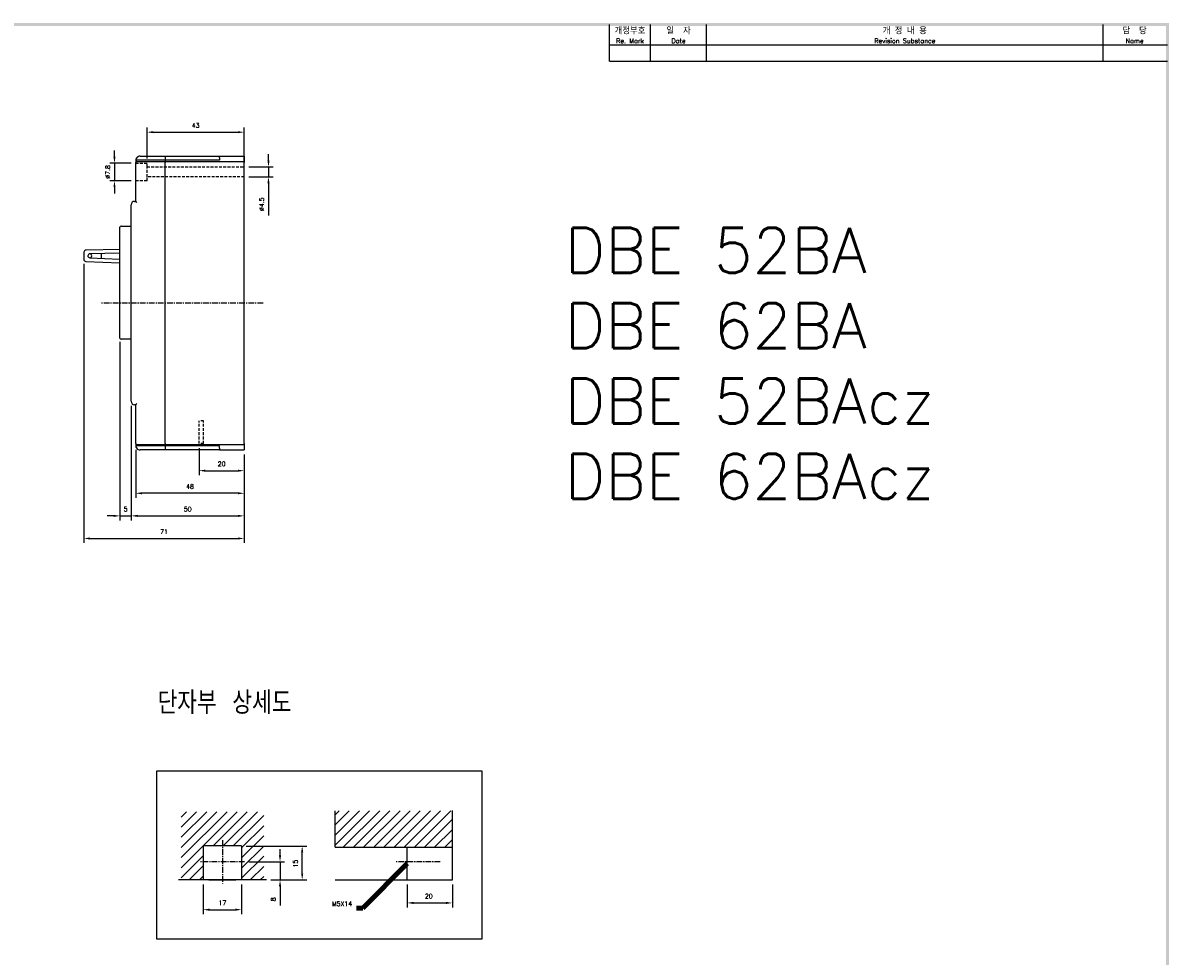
# Model space of a CAD drawing. Extents: x -28 to 1048, y -170 to 585.
# Tile 4 of 4: x 536 to 1044, y 168 to 580. Entities that reach past the tile are written whole.
import ezdxf

# ---------------------------------------------------------------- set-up
doc = ezdxf.new("R2010")
doc.units = 0
doc.header["$MEASUREMENT"] = 0
doc.linetypes.add('CENTER', pattern=[2, 1.25, -0.25, 0.25, -0.25])
doc.linetypes.add('HIDDEN', pattern=[0.375, 0.25, -0.125])
doc.layers.get('0').update_dxf_attribs({"linetype": 'CONTINUOUS'})
for name, color, linetype in [('cen', 1, 'CENTER'), ('di', 3, 'CONTINUOUS'), ('DIM', 3, 'CONTINUOUS'), ('dimtaxt', 3, 'CONTINUOUS'), ('dwg', 7, 'CONTINUOUS'), ('hi', 5, 'HIDDEN'), ('text', 3, 'CONTINUOUS')]:
    doc.layers.add(name, color=color, linetype=linetype)
doc.styles.add('KIM', font='ROMANS.shx', dxfattribs={"height": 5, "bigfont": 'GSG1.shx'})
doc.styles.get("Standard").update_dxf_attribs({"font": 'romans.shx', "height": 2, "bigfont": 'hgs.shx'})
doc.dimstyles.get("Standard").update_dxf_attribs({"dimscale": 0, "dimtxt": 2, "dimasz": 2, "dimexe": 0.5, "dimexo": 0.5, "dimgap": 1, "dimtad": 1, "dimdsep": 46, "dimtxsty": 'Standard', "dimcen": 0, "dimclrd": 3, "dimclre": 3, "dimclrt": 3, "dimadec": 0, "dimazin": 2, "dimtp": 0.1, "dimtm": 0.1, "dimtfac": 1, "dimtmove": 0, "dimatfit": 3, "dimfxl": 0, "dimtolj": 1, "dimarcsym": 0})
doc.dimstyles.new('STANDARD$0', dxfattribs={"dimtxt": 5, "dimasz": 5, "dimexe": 1, "dimexo": 2, "dimgap": 2, "dimtad": 1, "dimdec": 4, "dimzin": 12, "dimdsep": 46, "dimtxsty": 'KIM', "dimcen": -1, "dimdle": 0.1, "dimadec": 0, "dimazin": 0, "dimtfac": 1, "dimtdec": 4, "dimtmove": 0, "dimatfit": 3, "dimfxl": 0, "dimtolj": 1, "dimtzin": 0, "dimarcsym": 0})

# ---------------------------------------------------------------- blocks, each defined once
blk = doc.blocks.new('*D251')
at = {"layer": 'di'}
for p, q in [((650.28, 212.04), (650.28, 214.84)), ((636.51, 209.24), (652.28, 209.24)), ((650.28, 209.24), (650.28, 201.24)), ((646.25, 201.24), (652.28, 201.24)), ((650.28, 198.44), (650.28, 189.97))]:
    blk.add_line(p, q, dxfattribs=at)
for points in [[(649.81, 212.04), (650.74, 212.04), (650.28, 209.24)], [(649.81, 198.44), (650.74, 198.44), (650.28, 201.24)]]:
    blk.add_solid(points, dxfattribs=at)
at = {"layer": 'di', "insert": (647.28, 192.64), "char_height": 2, "attachment_point": 5, "rotation": 90}
blk.add_mtext('\\A1;8', dxfattribs=at)
blk = doc.blocks.new('*D229')
at = {"layer": 'di'}
for p, q in [((635.26, 216.24), (662.08, 216.24)), ((660.08, 204.04), (660.08, 213.44)), ((646.75, 201.24), (662.08, 201.24))]:
    blk.add_line(p, q, dxfattribs=at)
for points in [[(659.61, 213.44), (660.54, 213.44), (660.08, 216.24)], [(659.61, 204.04), (660.54, 204.04), (660.08, 201.24)]]:
    blk.add_solid(points, dxfattribs=at)
at = {"layer": 'di', "insert": (657.08, 208.42), "char_height": 2, "attachment_point": 5, "rotation": 90}
blk.add_mtext('\\A1;15', dxfattribs=at)
blk = doc.blocks.new('*D252')
at = {"layer": 'di'}
for p, q in [((706.54, 199.24), (706.54, 189.05)), ((726.54, 199.24), (726.54, 189.05)), ((709.34, 191.05), (723.74, 191.05))]:
    blk.add_line(p, q, dxfattribs=at)
for points in [[(709.34, 191.52), (709.34, 190.59), (706.54, 191.05)], [(723.74, 191.52), (723.74, 190.59), (726.54, 191.05)]]:
    blk.add_solid(points, dxfattribs=at)
at = {"layer": 'di', "insert": (716.11, 194.05), "char_height": 2, "attachment_point": 5}
blk.add_mtext('\\A1;20', dxfattribs=at)
blk = doc.blocks.new('*D234')
at = {"layer": 'di'}
for p, q in [((586.42, 391.51), (586.42, 370.32)), ((634.42, 389.51), (634.42, 370.32)), ((631.62, 372.32), (589.22, 372.32))]:
    blk.add_line(p, q, dxfattribs=at)
for points in [[(589.22, 372.79), (589.22, 371.85), (586.42, 372.32)], [(631.62, 372.79), (631.62, 371.85), (634.42, 372.32)]]:
    blk.add_solid(points, dxfattribs=at)
at = {"layer": 'di', "insert": (610.42, 375.32), "char_height": 2, "attachment_point": 5}
blk.add_mtext('\\A1;48', dxfattribs=at)
blk = doc.blocks.new('*D235')
at = {"layer": 'di'}
for p, q in [((614.42, 392.31), (614.42, 380.32)), ((634.42, 389.51), (634.42, 380.32)), ((617.22, 382.32), (631.62, 382.32))]:
    blk.add_line(p, q, dxfattribs=at)
for points in [[(617.22, 382.79), (617.22, 381.85), (614.42, 382.32)], [(631.62, 382.79), (631.62, 381.85), (634.42, 382.32)]]:
    blk.add_solid(points, dxfattribs=at)
at = {"layer": 'di', "insert": (624.42, 385.32), "char_height": 2, "attachment_point": 5}
blk.add_mtext('\\A1;20', dxfattribs=at)
blk = doc.blocks.new('*D236')
at = {"layer": 'di'}
for p, q in [((584.42, 411.01), (584.42, 360.32)), ((634.42, 389.51), (634.42, 360.32)), ((587.22, 362.32), (631.62, 362.32))]:
    blk.add_line(p, q, dxfattribs=at)
for points in [[(587.22, 362.79), (587.22, 361.85), (584.42, 362.32)], [(631.62, 362.79), (631.62, 361.85), (634.42, 362.32)]]:
    blk.add_solid(points, dxfattribs=at)
at = {"layer": 'di', "insert": (609.42, 365.32), "char_height": 2, "attachment_point": 5}
blk.add_mtext('\\A1;50', dxfattribs=at)
blk = doc.blocks.new('*D237')
at = {"layer": 'di'}
for p, q in [((579.42, 439.31), (579.42, 360.32)), ((584.42, 411.01), (584.42, 360.32)), ((576.62, 362.32), (573.82, 362.32)), ((579.42, 362.32), (584.42, 362.32)), ((587.22, 362.32), (590.02, 362.32))]:
    blk.add_line(p, q, dxfattribs=at)
for points in [[(576.62, 362.79), (576.62, 361.85), (579.42, 362.32)], [(587.22, 362.79), (587.22, 361.85), (584.42, 362.32)]]:
    blk.add_solid(points, dxfattribs=at)
at = {"layer": 'di', "insert": (581.92, 365.32), "char_height": 2, "attachment_point": 5}
blk.add_mtext('\\A1;5', dxfattribs=at)
blk = doc.blocks.new('*D238')
at = {"layer": 'di'}
for p, q in [((563.4, 473.91), (563.4, 350.32)), ((634.42, 389.51), (634.42, 350.32)), ((566.2, 352.32), (631.62, 352.32))]:
    blk.add_line(p, q, dxfattribs=at)
for points in [[(566.2, 352.79), (566.2, 351.85), (563.4, 352.32)], [(631.62, 352.79), (631.62, 351.85), (634.42, 352.32)]]:
    blk.add_solid(points, dxfattribs=at)
at = {"layer": 'di', "insert": (598.91, 355.32), "char_height": 2, "attachment_point": 5}
blk.add_mtext('\\A1;71', dxfattribs=at)
blk = doc.blocks.new('*D239')
at = {"layer": 'di'}
for p, q in [((616.26, 199.24), (616.26, 186.06)), ((633.26, 199.24), (633.26, 186.06)), ((619.06, 188.06), (630.46, 188.06))]:
    blk.add_line(p, q, dxfattribs=at)
for points in [[(619.06, 188.53), (619.06, 187.6), (616.26, 188.06)], [(630.46, 188.53), (630.46, 187.6), (633.26, 188.06)]]:
    blk.add_solid(points, dxfattribs=at)
at = {"layer": 'di', "insert": (624.76, 191.06), "char_height": 2, "attachment_point": 5}
blk.add_mtext('\\A1;17', dxfattribs=at)
blk = doc.blocks.new('*D247')
at = {"layer": 'di'}
for p, q in [((591.42, 520.41), (591.42, 534.11)), ((634.42, 518.71), (634.42, 534.11)), ((594.22, 532.11), (631.62, 532.11))]:
    blk.add_line(p, q, dxfattribs=at)
for points in [[(594.22, 532.57), (594.22, 531.64), (591.42, 532.11)], [(631.62, 532.57), (631.62, 531.64), (634.42, 532.11)]]:
    blk.add_solid(points, dxfattribs=at)
at = {"layer": 'di', "insert": (612.92, 535.11), "char_height": 2, "attachment_point": 5}
blk.add_mtext('\\A1;43', dxfattribs=at)
blk = doc.blocks.new('*D248')
at = {"layer": 'di'}
for p, q in [((577.01, 521.21), (577.01, 524.01)), ((584.42, 518.41), (575.01, 518.41)), ((577.01, 518.41), (577.01, 510.61)), ((584.42, 510.61), (575.01, 510.61)), ((577.01, 507.81), (577.01, 505.01))]:
    blk.add_line(p, q, dxfattribs=at)
for points in [[(576.54, 521.21), (577.47, 521.21), (577.01, 518.41)], [(576.54, 507.81), (577.47, 507.81), (577.01, 510.61)]]:
    blk.add_solid(points, dxfattribs=at)
at = {"layer": 'di', "insert": (574.01, 514.51), "char_height": 2, "attachment_point": 5, "rotation": 90}
blk.add_mtext('\\A1;%%C7.8', dxfattribs=at)
blk = doc.blocks.new('*D249')
at = {"layer": 'di'}
for p, q in [((645.16, 519.51), (645.16, 522.31)), ((636.42, 516.71), (647.16, 516.71)), ((645.16, 516.71), (645.16, 512.31)), ((636.42, 512.31), (647.16, 512.31)), ((645.16, 509.51), (645.16, 495.21))]:
    blk.add_line(p, q, dxfattribs=at)
for points in [[(644.69, 519.51), (645.63, 519.51), (645.16, 516.71)], [(644.69, 509.51), (645.63, 509.51), (645.16, 512.31)]]:
    blk.add_solid(points, dxfattribs=at)
at = {"layer": 'di', "insert": (642.16, 500.21), "char_height": 2, "attachment_point": 5, "rotation": 90}
blk.add_mtext('\\A1;%%C4.5', dxfattribs=at)

msp = doc.modelspace()

# ---------------------------------------------------------------- hatches: boundary and pattern name
at = {"layer": 'di'}
h = msp.add_hatch(dxfattribs=at)
h.set_pattern_fill('ANSI31', color=256, style=0)
h.set_pattern_definition([(45, (-324.0837, -50.244), (-2.245064, 2.245064), [])])
h.paths.add_polyline_path([(726.537, 231.856), (674.663, 231.856), (674.663, 215.741), (726.537, 215.741)])

# ---------------------------------------------------------------- linework, layer by layer
for p, q in [((586.419, 519.507), (586.419, 518.707)), ((586.419, 501.507), (586.419, 518.707)), ((599.419, 519.707), (586.75, 519.707)), ((586.919, 519.207), (599.419, 519.207)), ((588.419, 521.507), (599.419, 521.507)), ((599.419, 521.507), (599.419, 521.085)), ((599.419, 521.507), (623.419, 521.507)), ((599.419, 521.085), (599.419, 519.707)), ((599.419, 520.804), (599.419, 519.707)), ((599.419, 519.707), (599.419, 519.207)), ((623.419, 519.707), (599.419, 519.707)), ((599.419, 519.207), (599.419, 518.707)), ((599.419, 519.207), (634.419, 519.207)), ((599.419, 394.307), (599.419, 518.707)), ((623.419, 520.804), (623.419, 521.507)), ((623.419, 521.507), (634.419, 521.507)), ((623.419, 520.804), (623.419, 519.707)), ((634.419, 521.507), (634.419, 519.207)), ((634.419, 519.207), (634.419, 518.707)), ((634.419, 394.307), (634.419, 518.707)), ((584.419, 413.007), (584.419, 500.007)), ((585.919, 501.507), (586.419, 501.507)), ((579.419, 489.707), (579.419, 490.007)), ((579.419, 441.307), (579.419, 489.707)), ((579.919, 490.507), (584.419, 490.507)), ((563.444, 478.965), (563.4, 475.908)), ((579.419, 480.177), (564.428, 479.951)), ((579.419, 478.572), (566.103, 478.298)), ((571.136, 478.401), (571.106, 476.251)), ((564.356, 474.894), (579.419, 474.235)), ((566.077, 476.499), (579.419, 475.842)), ((579.419, 441.007), (579.419, 441.307)), ((584.419, 440.507), (579.919, 440.507)), ((586.419, 411.507), (585.919, 411.507)), ((586.419, 394.307), (586.419, 411.507)), ((586.419, 394.307), (586.419, 393.507)), ((599.419, 393.307), (586.75, 393.307)), ((599.419, 393.807), (586.919, 393.807)), ((599.419, 391.507), (588.419, 391.507)), ((599.419, 394.307), (599.419, 393.807)), ((599.419, 393.807), (599.419, 393.307)), ((634.419, 393.807), (599.419, 393.807)), ((599.419, 393.307), (599.419, 391.929)), ((623.419, 393.307), (599.419, 393.307)), ((599.419, 393.307), (599.419, 392.21)), ((599.419, 391.929), (599.419, 391.507)), ((623.419, 391.507), (599.419, 391.507)), ((623.419, 392.21), (623.419, 393.307)), ((623.419, 392.21), (623.419, 391.507)), ((623.419, 391.507), (634.419, 391.507)), ((634.419, 394.307), (634.419, 393.807)), ((634.419, 393.807), (634.419, 391.507))]:
    msp.add_line(p, q)
at = {"flags": 128}
for points in [[(586.419, 501.507), (586.429, 501.498), (586.457, 501.469), (586.504, 501.423), (586.566, 501.361), (586.642, 501.285), (586.728, 501.198), (586.822, 501.105), (586.919, 501.007)], [(586.419, 411.507), (586.429, 411.517), (586.457, 411.545), (586.504, 411.591), (586.566, 411.654), (586.642, 411.729), (586.728, 411.816), (586.822, 411.91), (586.919, 412.007)]]:
    msp.add_lwpolyline(points, dxfattribs=at)
for centre, radius, start, end in [((588.419, 519.507), 2, 146.48499, 180), ((586.919, 518.707), 0.5, 90, 180), ((588.419, 519.507), 2, 90, 146.48499), ((585.919, 500.007), 1.5, 90, 180), ((579.919, 490.007), 0.5, 90, 180), ((564.443, 478.951), 1, 90.86405, 179.17936), ((566.121, 477.398), 0.9, 91.1797, 267.17903), ((566.121, 477.398), 0.9, 267.17903, 91.1797), ((564.4, 475.893), 1, 179.17936, 267.49468), ((579.919, 441.007), 0.5, 180, 270), ((585.919, 413.007), 1.5, 180, 270), ((586.919, 394.307), 0.5, 180, 270), ((588.419, 393.507), 2, 180, 213.51501), ((588.419, 393.507), 2, 213.51501, 270)]:
    msp.add_arc(centre, radius, start, end)
for points, knots in [([(586.75, 519.707), (586.736, 519.708), (586.709, 519.711), (586.666, 519.736), (586.621, 519.787), (586.575, 519.892), (586.555, 520.085), (586.602, 520.347), (586.701, 520.522), (586.752, 520.611)], [0, 0, 0, 0, 0.040267, 0.0804511, 0.1399635, 0.2375155, 0.4121824, 0.7002159, 1, 1, 1, 1]), ([(586.752, 392.403), (586.688, 392.52), (586.586, 392.708), (586.557, 392.972), (586.579, 393.13), (586.619, 393.223), (586.66, 393.273), (586.704, 393.302), (586.735, 393.305), (586.75, 393.307)], [0, 0, 0, 0, 0.387354, 0.61907, 0.7644386, 0.8511352, 0.911015, 0.9554551, 1, 1, 1, 1])]:
    msp.add_open_spline(points, degree=3, knots=knots)
at = {"layer": 'cen', "ltscale": 2}
for p, q in [((642.76, 456.507), (570.76, 456.507)), ((624.763, 218.837), (624.763, 199.646)), ((634.509, 209.241), (615.017, 209.241)), ((721.156, 209.241), (701.664, 209.241))]:
    msp.add_line(p, q, dxfattribs=at)
at = {"layer": 'di'}
for p, q in [((606.49, 229.063), (608.845, 231.418)), ((606.49, 224.573), (613.336, 231.418)), ((606.49, 220.083), (617.826, 231.418)), ((606.49, 215.593), (622.316, 231.418)), ((606.49, 211.103), (626.806, 231.418)), ((606.49, 206.613), (631.296, 231.418)), ((620.609, 216.241), (635.786, 231.418)), ((625.099, 216.241), (640.276, 231.418)), ((629.589, 216.241), (643.035, 229.687)), ((633.263, 215.424), (643.035, 225.197)), ((633.263, 210.934), (643.035, 220.706)), ((633.263, 206.444), (643.035, 216.216)), ((606.49, 202.123), (616.263, 211.895)), ((633.263, 201.954), (643.035, 211.726)), ((610.099, 201.241), (616.263, 207.405)), ((614.589, 201.241), (616.263, 202.915)), ((637.04, 201.241), (643.035, 207.236)), ((641.53, 201.241), (643.035, 202.746))]:
    msp.add_line(p, q, dxfattribs=at)
msp.add_lwpolyline([(595.702, 249.433), (739.528, 249.433), (739.528, 175.04), (595.702, 175.04)], close=True, dxfattribs=at)
at = {"layer": 'dimtaxt'}
for p, q in [((814.273, 563.553), (814.273, 579.803)), ((838.973, 563.553), (838.973, 579.803)), ((1014.531, 563.553), (1014.531, 579.803)), ((796.073, 570.703), (1043.073, 570.703)), ((796.073, 563.553), (1043.073, 563.553))]:
    msp.add_line(p, q, dxfattribs=at)
at = {"layer": 'dwg', "color": 7}
for p, q in [((674.663, 215.741), (674.663, 231.856)), ((726.537, 201.241), (726.537, 231.938)), ((633.263, 216.241), (616.263, 216.241)), ((616.263, 216.241), (616.263, 201.241)), ((633.263, 216.241), (633.263, 201.241)), ((674.663, 215.741), (726.537, 215.741)), ((706.537, 201.241), (706.537, 215.741)), ((644.255, 201.241), (605.271, 201.241)), ((618.763, 201.241), (630.763, 201.241)), ((674.663, 201.241), (726.537, 201.241))]:
    msp.add_line(p, q, dxfattribs=at)
at = {"layer": 'dwg'}
for points in [[(-17.077, 580.453), (-15.777, 579.153), (1043.723, 580.453), (1042.423, 579.153)], [(1043.723, 580.453), (1042.423, 579.153), (1043.723, -165.747), (1042.423, -164.447)]]:
    msp.add_trace(points, dxfattribs=at)
at = {"layer": 'hi', "linetype": 'HIDDEN', "ltscale": 5}
for p, q in [((586.419, 518.407), (591.419, 518.407)), ((591.419, 516.757), (591.419, 518.407)), ((591.419, 512.257), (591.419, 516.757)), ((591.419, 516.707), (634.419, 516.707)), ((591.419, 510.607), (586.419, 510.607)), ((634.419, 512.307), (591.419, 512.307)), ((591.419, 510.607), (591.419, 512.257)), ((614.419, 394.307), (614.419, 404.307)), ((616.419, 404.307), (614.419, 404.307)), ((616.419, 394.307), (616.419, 404.307)), ((616.419, 394.307), (614.419, 394.307))]:
    msp.add_line(p, q, dxfattribs=at)
at = {"layer": 'text'}
msp.add_line((796.073, 563.553), (796.073, 579.803), dxfattribs=at)

# ---------------------------------------------------------------- texts
at = {"layer": 'di'}
for s, insert, char_height, width, attachment_point in [('개정부호\\P{\\H0.72727x;Re. Mark}', (805.173, 574.928), 2.86, 18.2, 5), ('{\\H1.1x;일  자}\\P{\\H0.8x;Date}', (826.623, 574.928), 2.6, 24.7, 5), ('{\\H1.1x;개 정 내 용\\P\\H0.72727x;Revision Substance}', (926.752, 574.928), 2.6, 175.55808, 5), ('담  당\\P{\\H0.72727x;Name}', (1028.477, 574.928), 2.86, 27.89192, 5), ('{\\Fromans,hgs|c129;단자부 상세도}', (596.058, 284.652), 10, 116.39597, 1)]:
    msp.add_mtext(s, dxfattribs=dict(at, insert=insert, char_height=char_height, width=width, attachment_point=attachment_point))
at = {"layer": 'di', "insert": (682.161, 189.668), "char_height": 2, "attachment_point": 9}
msp.add_mtext('M5X14', dxfattribs=at)
at = {"layer": 'DIM', "insert": (776.284, 489.815), "char_height": 20, "width": 782.77285, "attachment_point": 1}
msp.add_mtext('DBE 52BA\\PDBE 62BA\\PDBE 52BAcz\\PDBE 62BAcz', dxfattribs=at)

# ---------------------------------------------------------------- dimensions: what is measured, and where the dimension line sits
at = {"layer": 'di'}
for base, p1, p2, override, picture, middle in [((634.419, 532.108), (591.419, 518.407), (634.419, 516.707), {"dimtxt": 3, "dimasz": 2.8, "dimexe": 2, "dimdec": 2, "dimzin": 8, "dimtxsty": 'Standard', "dimcen": 0, "dimclrd": 256, "dimclre": 256, "dimclrt": 256, "dimadec": 2, "dimazin": 2, "dimtfac": 0.6, "dimtdec": 2, "dimtzin": 8, "dimlwd": 65535, "dimlwe": 65535, "dimarcsym": 1}, '*D247', (612.919, 532.108)), ((634.419, 352.321), (563.4, 475.908), (634.419, 391.507), {"dimtxt": 3, "dimasz": 2.8, "dimexe": 2, "dimdec": 1, "dimzin": 8, "dimtxsty": 'Standard', "dimcen": 0, "dimclrd": 256, "dimclre": 256, "dimclrt": 256, "dimadec": 2, "dimazin": 2, "dimtfac": 0.6, "dimtdec": 2, "dimtmove": 0, "dimtzin": 8, "dimlwd": 65535, "dimlwe": 65535, "dimarcsym": 1}, '*D238', (598.91, 352.321)), ((584.419, 362.321), (579.419, 441.307), (584.419, 413.007), {"dimtxt": 3, "dimasz": 2.8, "dimexe": 2, "dimdec": 2, "dimzin": 8, "dimtxsty": 'Standard', "dimcen": 0, "dimclrd": 256, "dimclre": 256, "dimclrt": 256, "dimadec": 2, "dimazin": 2, "dimtfac": 0.6, "dimtdec": 2, "dimtzin": 8, "dimlwd": 65535, "dimlwe": 65535, "dimarcsym": 1}, '*D237', (581.919, 362.321)), ((634.419, 362.321), (584.419, 413.007), (634.419, 391.507), {"dimtxt": 3, "dimasz": 2.8, "dimexe": 2, "dimdec": 2, "dimzin": 8, "dimtxsty": 'Standard', "dimcen": 0, "dimclrd": 256, "dimclre": 256, "dimclrt": 256, "dimadec": 2, "dimazin": 2, "dimtfac": 0.6, "dimtdec": 2, "dimtmove": 0, "dimtzin": 8, "dimlwd": 65535, "dimlwe": 65535, "dimarcsym": 1}, '*D236', (609.419, 362.321)), ((586.419, 372.321), (634.419, 391.507), (586.419, 393.507), {"dimtxt": 3, "dimasz": 2.8, "dimexe": 2, "dimdec": 2, "dimzin": 8, "dimtxsty": 'Standard', "dimcen": 0, "dimclrd": 256, "dimclre": 256, "dimclrt": 256, "dimadec": 2, "dimazin": 2, "dimtfac": 0.6, "dimtdec": 2, "dimtmove": 0, "dimtzin": 8, "dimlwd": 65535, "dimlwe": 65535, "dimarcsym": 1}, '*D234', (610.419, 372.321)), ((634.419, 382.321), (614.419, 394.307), (634.419, 391.507), {"dimtxt": 3, "dimasz": 2.8, "dimexe": 2, "dimdec": 2, "dimzin": 8, "dimtxsty": 'Standard', "dimcen": 0, "dimclrd": 256, "dimclre": 256, "dimclrt": 256, "dimadec": 2, "dimazin": 2, "dimtfac": 0.6, "dimtdec": 2, "dimtmove": 0, "dimtzin": 8, "dimlwd": 65535, "dimlwe": 65535, "dimarcsym": 1}, '*D235', (624.419, 382.321)), ((726.537, 191.054), (706.537, 201.241), (726.537, 201.241), {"dimtxt": 3, "dimasz": 2.8, "dimexe": 2, "dimdec": 2, "dimzin": 8, "dimtxsty": 'Standard', "dimcen": 0, "dimclrd": 256, "dimclre": 256, "dimclrt": 256, "dimadec": 2, "dimazin": 2, "dimtfac": 0.6, "dimtdec": 2, "dimtzin": 8, "dimlwd": 65535, "dimlwe": 65535, "dimarcsym": 1}, '*D252', (716.105, 191.054))]:
    dim = msp.add_linear_dim(base=base, p1=p1, p2=p2, dimstyle='STANDARD$0', override=override, dxfattribs=at)
    dim.commit()
    dim.dimension.update_dxf_attribs({"geometry": picture, "text_midpoint": middle, "dimtype": 160})
for base, p1, p2, text, picture, middle in [((577.007, 510.607), (586.419, 518.407), (586.419, 510.607), '%%C<>', '*D248', (577.007, 514.507)), ((645.161, 512.307), (634.419, 516.707), (634.419, 512.307), '%%C4.5', '*D249', (645.161, 500.207))]:
    dim = msp.add_linear_dim(base=base, p1=p1, p2=p2, angle=90, text=text, dimstyle='STANDARD$0', override={"dimtxt": 3, "dimasz": 2.8, "dimexe": 2, "dimdec": 2, "dimzin": 8, "dimtxsty": 'Standard', "dimcen": 0, "dimclrd": 256, "dimclre": 256, "dimclrt": 256, "dimadec": 2, "dimazin": 2, "dimtfac": 0.6, "dimtdec": 2, "dimtzin": 8, "dimlwd": 65535, "dimlwe": 65535, "dimarcsym": 1}, dxfattribs=at)
    dim.commit()
    dim.dimension.update_dxf_attribs({"geometry": picture, "text_midpoint": middle, "dimtype": 160})
for base, p1, p2, picture, middle in [((660.077, 216.241), (644.755, 201.241), (633.263, 216.241), '*D229', (660.077, 208.417)), ((650.276, 209.241), (644.255, 201.241), (634.509, 209.241), '*D251', (650.276, 192.641))]:
    dim = msp.add_linear_dim(base=base, p1=p1, p2=p2, angle=90, dimstyle='STANDARD$0', override={"dimtxt": 3, "dimasz": 2.8, "dimexe": 2, "dimdec": 2, "dimzin": 8, "dimtxsty": 'Standard', "dimcen": 0, "dimclrd": 256, "dimclre": 256, "dimclrt": 256, "dimadec": 2, "dimazin": 2, "dimtfac": 0.6, "dimtdec": 2, "dimtzin": 8, "dimlwd": 65535, "dimlwe": 65535, "dimarcsym": 1}, dxfattribs=at)
    dim.commit()
    dim.dimension.update_dxf_attribs({"geometry": picture, "text_midpoint": middle, "dimtype": 160})
dim = msp.add_linear_dim(base=(633.263, 188.063), p1=(616.263, 201.241), p2=(633.263, 201.241), dimstyle='STANDARD$0', override={"dimtxt": 3, "dimasz": 2.8, "dimexe": 2, "dimdec": 2, "dimzin": 8, "dimtxsty": 'Standard', "dimcen": 0, "dimclrd": 256, "dimclre": 256, "dimclrt": 256, "dimadec": 2, "dimazin": 2, "dimtfac": 0.6, "dimtdec": 2, "dimtzin": 8, "dimlwd": 65535, "dimlwe": 65535, "dimarcsym": 1}, dxfattribs=at)
dim.commit()
dim.dimension.update_dxf_attribs({"geometry": '*D239', "text_midpoint": (624.763, 191.063)})

# ---------------------------------------------------------------- leaders
msp.add_leader([(706.537, 208.491), (686.961, 188.668), (684.161, 188.668)], dimstyle='Standard', override={"dimscale": 1, "dimtxt": 3, "dimasz": 2.8, "dimexe": 2, "dimexo": 2, "dimgap": 2, "dimdle": 0.1, "dimclrd": 256, "dimclre": 256, "dimclrt": 256, "dimadec": 2, "dimtfac": 0.6, "dimlwd": 65535, "dimlwe": 65535, "dimarcsym": 1}, dxfattribs=at)

doc.saveas('drawing.dxf')
